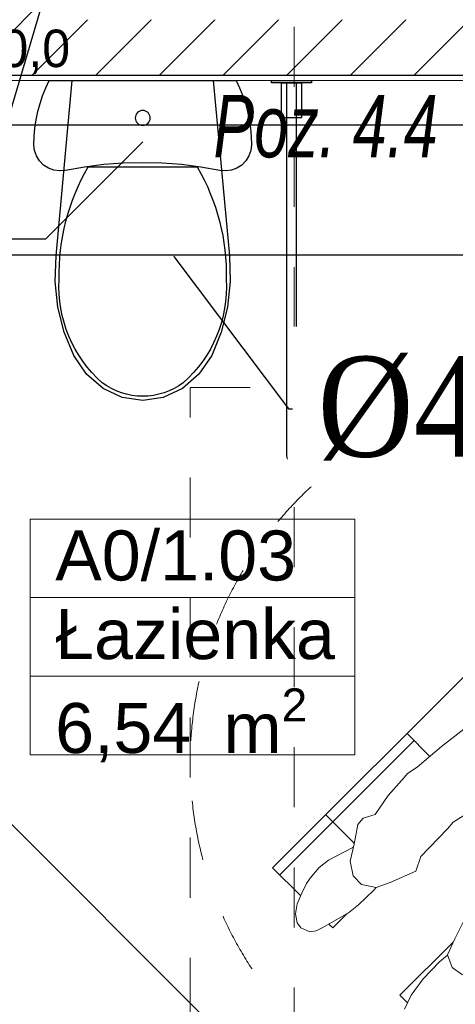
# Model space of a CAD drawing. Header units: millimetres. Extents: x -52968 to 399385, y -141133 to 110561.
# Tile 34 of 146: x 72699 to 73570, y -111524 to -109556. Entities that reach past the tile are written whole.
import ezdxf
from ezdxf import colors
from ezdxf.entities.mleader import LeaderData, LeaderLine
from ezdxf.math import Vec2, Vec3

# ---------------------------------------------------------------- set-up
doc = ezdxf.new("R2010")
doc.units = ezdxf.units.MM
doc.linetypes.add('SIM-Wegliniec-21.07.2025-Parter$0$Przerywana', pattern=[240, 120, -120])
doc.linetypes.add('SIM-Wegliniec-21.07.2025-Parter$0$Przerywana długa', pattern=[390, 250, -140])
doc.layers.add('_xref', color=250, linetype='Continuous')
for name, color, linetype, lineweight in [('RR_IWK_KS', 19, 'Kanalizacja', 30), ('RR_IWK_opisy', 7, 'Continuous', 0), ('RR_ks_podposadzkowa', 32, 'Kanalizacja', 30), ('SIM-Wegliniec-21.07.2025-Parter$0$A-Przekroje-PB_Nr_pióra__5', 250, 'Continuous', 0), ('SIM-Wegliniec-21.07.2025-Parter$0$Nowe_A-Armatura_Nr_pióra__22', 250, 'Continuous', 0), ('SIM-Wegliniec-21.07.2025-Parter$0$Nowe_A-Belki-Wieniec_Nr_pióra__90', 250, 'Continuous', 0), ('SIM-Wegliniec-21.07.2025-Parter$0$Nowe_A-Konstrukcja Opis_Nr_pióra__58', 250, 'Continuous', 0), ('SIM-Wegliniec-21.07.2025-Parter$0$Nowe_A-Niepełnosprawni_Nr_pióra__4', 250, 'Continuous', 0), ('SIM-Wegliniec-21.07.2025-Parter$0$Nowe_A-Niepełnosprawni_Nr_pióra__78', 250, 'Continuous', 0), ('SIM-Wegliniec-21.07.2025-Parter$0$Nowe_A-Posadzki_Nr_pióra__89', 250, 'Continuous', 0), ('SIM-Wegliniec-21.07.2025-Parter$0$Nowe_A-Przebicia_Nr_pióra__1', 250, 'Continuous', 0), ('SIM-Wegliniec-21.07.2025-Parter$0$Nowe_A-Strefy-Parter_Nr_pióra__94', 250, 'Continuous', 0), ('SIM-Wegliniec-21.07.2025-Parter$0$Nowe_A-Wentylacja-Mechaniczna-0-5_Nr_pióra__78', 250, 'Continuous', 0), ('SIM-Wegliniec-21.07.2025-Parter$0$Nowe_A-Ściany-Wewnętrzne', 250, 'Continuous', 0), ('SIM-Wegliniec-21.07.2025-Parter$0$Nowe_A-Ściany-Wewnętrzne_Nr_pióra__27', 250, 'Continuous', 0), ('SIM-Wegliniec-21.07.2025-Parter$0$Nowe_A-Ściany-Wewnętrzne_Nr_pióra__47', 250, 'Continuous', 0), ('SIM-Wegliniec-21.07.2025-Parter$0$Nowe_Metryczki pomieszczeń Archicada_Nr_pióra__6', 250, 'Continuous', 0)]:
    doc.layers.add(name, color=color, linetype=linetype, lineweight=lineweight)
doc.styles.add('Garamond', font='GARA.TTF')
doc.styles.add('SIM-Wegliniec-21.07.2025-Parter$0$MtXpl_Arial', font='txt', dxfattribs={"height": 0.2})
doc.styles.add('SIM-Wegliniec-21.07.2025-Parter$0$STYL_AUTOMATYCZNY_2', font='arial.ttf')
doc.styles.add('SIM-Wegliniec-21.07.2025-Parter$0$STYL_AUTOMATYCZNY_6', font='arial.ttf', dxfattribs={"width": 0.7})
doc.styles.get("Standard").update_dxf_attribs({"font": 'arial.ttf'})
doc.linetypes.add('Kanalizacja', pattern='A,25,0,["◄",Standard,S=5,R=0,X=-5,Y=-2.5],0', length=25)

# ---------------------------------------------------------------- blocks, each defined once
blk = doc.blocks.new('SIM-Wegliniec-21.07.2025-Parter')
at = {"layer": 'SIM-Wegliniec-21.07.2025-Parter$0$Nowe_A-Ściany-Wewnętrzne', "linetype": 'Continuous', "lineweight": 0}
h = blk.add_hatch(dxfattribs=at)
h.set_pattern_fill('Bloczki_ceramiczne', color=256, style=0, pattern_type=2)
h.set_pattern_definition([(45, (0, 0), (-63.63961, 63.63961), [])])
h.paths.add_polyline_path([(72130.1, -109667.6), (74550.1, -109667.6), (74550.1, -109417.6), (72130.1, -109417.6)])
at = {"layer": 'SIM-Wegliniec-21.07.2025-Parter$0$Nowe_A-Ściany-Wewnętrzne', "linetype": 'Continuous', "lineweight": 0, "true_color": 0x000000}
h = blk.add_hatch(dxfattribs=at)
h.set_pattern_fill('Tynk', color=18, style=0, pattern_type=2)
h.set_pattern_definition([(0, (0, 0), (0, 86.60254), [0, -50]), (0, (25, 43.3), (0, 86.60254), [0, -50])])
h.paths.add_polyline_path([(72140.1, -109677.6), (74550.1, -109677.6), (74550.1, -109667.6), (72140.1, -109667.6)])
at = {"layer": 'SIM-Wegliniec-21.07.2025-Parter$0$A-Przekroje-PB_Nr_pióra__5', "linetype": 'SIM-Wegliniec-21.07.2025-Parter$0$Przerywana', "lineweight": 13}
blk.add_line((73248, -94450.6), (73248, -119323.8), dxfattribs=at)
at = {"layer": 'SIM-Wegliniec-21.07.2025-Parter$0$Nowe_A-Armatura_Nr_pióra__22', "linetype": 'Continuous', "lineweight": 25}
for p, q in [((72751.2, -109692.7), (72758.3, -109677.6)), ((72758.3, -109677.6), (73131.8, -109677.6)), ((72771.7, -110028), (72804.1, -109677.6)), ((72804.1, -109677.6), (73086, -109677.6)), ((73086, -109677.6), (73118.4, -110028)), ((73131.8, -109677.6), (73138.9, -109692.7)), ((73202.6, -109682.6), (73202.6, -109677.6)), ((73202.6, -109677.6), (73282.6, -109677.6)), ((73282.6, -109682.6), (73202.6, -109682.6)), ((73222.6, -109752.6), (73222.6, -109682.6)), ((73222.6, -109682.6), (73262.6, -109682.6)), ((73252.6, -109682.6), (73232.6, -109682.6)), ((73232.6, -109682.6), (73232.6, -110427.6)), ((73252.6, -110427.6), (73252.6, -109682.6)), ((73262.6, -109682.6), (73262.6, -109752.6)), ((73282.6, -109677.6), (73282.6, -109682.6)), ((72745, -109708.1), (72751.2, -109692.7)), ((73138.9, -109692.7), (73145.1, -109708.1)), ((72735.4, -109740), (72739.7, -109723.9)), ((72739.7, -109723.9), (72745, -109708.1)), ((73145.1, -109708.1), (73150.4, -109723.9)), ((73150.4, -109723.9), (73154.8, -109740)), ((72732, -109756.3), (72735.4, -109740)), ((73154.8, -109740), (73158.2, -109756.3)), ((72729.5, -109772.8), (72732, -109756.3)), ((73158.2, -109756.3), (73160.6, -109772.8)), ((73262.6, -109752.6), (73222.6, -109752.6)), ((72728.1, -109789.4), (72729.5, -109772.8)), ((73160.6, -109772.8), (73162.1, -109789.4)), ((72727.6, -109806.1), (72728.1, -109789.4)), ((73162.1, -109789.4), (73162.6, -109806.1)), ((72728.9, -109817.6), (72727.6, -109806.1)), ((72732.6, -109828.6), (72728.9, -109817.6)), ((73161.3, -109817.6), (73157.5, -109828.6)), ((73162.6, -109806.1), (73161.3, -109817.6)), ((72738.7, -109838.5), (72732.6, -109828.6)), ((72746.9, -109846.7), (72738.7, -109838.5)), ((72906.2, -109843), (72867.4, -109845.9)), ((72945.1, -109842), (72906.2, -109843)), ((72983.9, -109843), (72945.1, -109842)), ((73022.7, -109845.9), (72983.9, -109843)), ((73151.4, -109838.5), (73143.3, -109846.7)), ((73157.5, -109828.6), (73151.4, -109838.5)), ((72756.6, -109853), (72746.9, -109846.7)), ((72767.5, -109857.1), (72756.6, -109853)), ((72779, -109858.6), (72767.5, -109857.1)), ((72790.6, -109857.5), (72779, -109858.6)), ((72828.9, -109850.8), (72790.6, -109857.5)), ((72867.4, -109845.9), (72828.9, -109850.8)), ((72836.1, -109850.6), (72945.1, -109850.6)), ((72945.1, -109850.6), (73054, -109850.6)), ((73061.3, -109850.8), (73022.7, -109845.9)), ((73099.6, -109857.5), (73061.3, -109850.8)), ((73111.1, -109858.6), (73099.6, -109857.5)), ((73122.6, -109857.1), (73111.1, -109858.6)), ((73133.5, -109853), (73122.6, -109857.1)), ((73143.3, -109846.7), (73133.5, -109853)), ((72770.2, -110079.7), (72771.7, -110028)), ((73118.4, -110028), (73120, -110079.7)), ((72775.6, -110131), (72770.2, -110079.7)), ((73120, -110079.7), (73114.5, -110131)), ((72788.1, -110180.8), (72775.6, -110131)), ((73114.5, -110131), (73102.1, -110180.8)), ((72807.1, -110227.7), (72788.1, -110180.8)), ((73102.1, -110180.8), (73083.1, -110227.7)), ((72832.7, -110264.9), (72807.1, -110227.7)), ((73083.1, -110227.7), (73057.5, -110264.9)), ((72865.7, -110293.4), (72832.7, -110264.9)), ((73057.5, -110264.9), (73024.4, -110293.4)), ((72904, -110311.4), (72865.7, -110293.4)), ((73024.4, -110293.4), (72986.1, -110311.4)), ((72945.1, -110317.6), (72904, -110311.4)), ((72986.1, -110311.4), (72945.1, -110317.6))]:
    blk.add_line(p, q, dxfattribs=at)
blk.add_arc((73242.6, -110427.6), 10, 180, 0, dxfattribs=at)
at = {"layer": 'SIM-Wegliniec-21.07.2025-Parter$0$Nowe_A-Armatura_Nr_pióra__22', "linetype": 'Continuous', "lineweight": 25, "extrusion": (0, 0, -1)}
blk.add_ellipse((72945.1, -109752.6), major_axis=(-15, 0), ratio=0.999724, dxfattribs=at)
for centre, major_axis, start_param, end_param in [((73203.2, -110065.5), (0, 425.5), 4.688771, 5.241791), ((72687, -110065.5), (0, 425.5), 1.041392, 1.594412), ((73034.5, -110089.9), (0, 257.1), 3.867528, 4.768116), ((72855.6, -110089.9), (0, 257.1), 1.515065, 2.415654), ((72945.9, -110170.4), (0, 138.6), 3.147454, 3.774097), ((72944.3, -110170.4), (0, 138.6), 2.509088, 3.135732)]:
    blk.add_ellipse(centre, major_axis=major_axis, ratio=0.999377, start_param=start_param, end_param=end_param, dxfattribs=at)
at = {"layer": 'SIM-Wegliniec-21.07.2025-Parter$0$Nowe_A-Belki-Wieniec_Nr_pióra__90', "linetype": 'SIM-Wegliniec-21.07.2025-Parter$0$Przerywana długa', "lineweight": 13}
blk.add_line((72130.1, -109667.6), (77880.1, -109667.6), dxfattribs=at)
at = {"layer": 'SIM-Wegliniec-21.07.2025-Parter$0$Nowe_A-Niepełnosprawni_Nr_pióra__4', "linetype": 'Continuous', "lineweight": 13}
for p, q in [((73204.9, -111251.5), (73712, -110744.5)), ((73542.4, -111009.2), (73646.3, -110927.9)), ((73473.6, -110982.8), (73519.5, -111028.7)), ((73219.1, -111265.7), (73487.8, -110997)), ((73542.4, -111009.2), (73494.1, -111050.4)), ((73468.5, -111070), (73474.7, -111063.1)), ((73494.1, -111050.4), (73474.7, -111063.1)), ((73435.8, -111107.1), (73468.5, -111070)), ((73565.9, -111160.1), (73679.7, -111089.3)), ((73410.2, -111145.1), (73435.8, -111107.1)), ((73311, -111145.5), (73367.6, -111202.1)), ((73385.6, -111152.2), (73375.3, -111165.2)), ((73385.6, -111152.2), (73410.2, -111145.1)), ((73565.9, -111160.1), (73554.5, -111173.7)), ((73375.3, -111165.2), (73367.7, -111204.4)), ((73501.3, -111229.2), (73554.5, -111173.7)), ((73365.5, -111210.6), (73316.7, -111236.4)), ((73367.7, -111204.4), (73360.1, -111238.3)), ((73365.5, -111210.6), (73366.5, -111209.9)), ((73365.6, -111210.6), (73365.5, -111210.7)), ((73298, -111250.6), (73316.7, -111236.4)), ((73360.1, -111238.3), (73366, -111267.7)), ((73491.4, -111258), (73501.3, -111229.2)), ((73204.9, -111251.5), (73260.5, -111307.1)), ((73279.7, -111272.3), (73298, -111250.6)), ((73491.4, -111258), (73439.9, -111281.2)), ((73279.7, -111272.3), (73272.4, -111283.1)), ((73382.7, -111284.9), (73366, -111267.7)), ((73263.2, -111302), (73272.4, -111283.1)), ((73407, -111295.9), (73376.6, -111325.4)), ((73411.6, -111290.6), (73382.7, -111284.9)), ((73411.8, -111290.6), (73407, -111295.9)), ((73411.6, -111290.6), (73439.9, -111281.2)), ((73253.6, -111323.7), (73263.2, -111302)), ((73250.5, -111343.4), (73253.6, -111323.7)), ((73356.3, -111341.6), (73376.6, -111325.4)), ((73250.5, -111343.4), (73253.8, -111361.6)), ((73356.3, -111341.6), (73303.7, -111371.6)), ((73325.1, -111371.8), (73354, -111342.9)), ((73593.5, -111345.3), (73569.1, -111393.7)), ((73253.8, -111361.6), (73261.5, -111371.4)), ((73279, -111379.2), (73261.5, -111371.4)), ((73291.7, -111377.2), (73279, -111379.2)), ((73303.7, -111371.6), (73291.7, -111377.2)), ((73325.1, -111371.8), (73317.3, -111363.9)), ((73569.1, -111393.7), (73554.2, -111425.8)), ((73459.5, -111506.1), (73565.6, -111400)), ((73565.6, -111400), (73566, -111400.4)), ((73554.4, -111426.4), (73538.3, -111439.6)), ((73554.2, -111425.8), (73563.8, -111450.7)), ((73538.3, -111439.6), (73506, -111473.2)), ((73563.8, -111450.7), (73584.3, -111465.2)), ((73481.8, -111505.8), (73506, -111473.2)), ((73474.5, -111521.1), (73459.5, -111506.1)), ((73468.5, -111533.9), (73481.8, -111505.8))]:
    blk.add_line(p, q, dxfattribs=at)
at = {"layer": 'SIM-Wegliniec-21.07.2025-Parter$0$Nowe_A-Niepełnosprawni_Nr_pióra__78', "linetype": 'SIM-Wegliniec-21.07.2025-Parter$0$Przerywana', "lineweight": 13}
blk.add_lwpolyline([(74540.1, -111791.2), (73040.1, -111791.2), (73040.1, -110291.2), (74540.1, -110291.2)], close=True, dxfattribs=at)
at = {"layer": 'SIM-Wegliniec-21.07.2025-Parter$0$Nowe_A-Posadzki_Nr_pióra__89', "linetype": 'Continuous', "lineweight": 13, "flags": 128}
for points in [[(72130.1, -116907.6), (84130.1, -116907.6), (84130.1, -109417.6), (72130.1, -109417.6), (72130.1, -109667.6), (74550.1, -109667.6), (74550.1, -112537.6), (72130.1, -112537.6), (72130.1, -109667.6)], [(72130.1, -112537.6), (74550.1, -112537.6), (74550.1, -109667.6), (72130.1, -109667.6)]]:
    blk.add_lwpolyline(points, close=True, dxfattribs=at)
at = {"layer": 'SIM-Wegliniec-21.07.2025-Parter$0$Nowe_A-Strefy-Parter_Nr_pióra__94', "linetype": 'Continuous', "lineweight": 13, "flags": 128}
blk.add_lwpolyline([(74540.1, -109677.6), (72513.6, -109677.6), (72513.6, -110477.6), (72140.1, -110477.6), (72140.1, -112527.6), (74540.1, -112527.6)], close=True, dxfattribs=at)
at = {"layer": 'SIM-Wegliniec-21.07.2025-Parter$0$Nowe_A-Wentylacja-Mechaniczna-0-5_Nr_pióra__78', "linetype": 'SIM-Wegliniec-21.07.2025-Parter$0$Przerywana', "lineweight": 13}
blk.add_circle((73790.1, -111041.2), 750, dxfattribs=at)
at = {"layer": 'SIM-Wegliniec-21.07.2025-Parter$0$Nowe_A-Ściany-Wewnętrzne_Nr_pióra__27', "linetype": 'Continuous', "lineweight": 25}
blk.add_line((74550.1, -109667.6), (72140.1, -109667.6), dxfattribs=at)
at = {"layer": 'SIM-Wegliniec-21.07.2025-Parter$0$Nowe_A-Ściany-Wewnętrzne_Nr_pióra__47', "linetype": 'Continuous', "lineweight": 15, "flags": 128}
blk.add_lwpolyline([(72140.1, -109677.6), (74550.1, -109677.6)], dxfattribs=at)
at = {"layer": 'SIM-Wegliniec-21.07.2025-Parter$0$Nowe_Metryczki pomieszczeń Archicada_Nr_pióra__6', "linetype": 'Continuous', "lineweight": 13}
for p, q in [((72720.1, -110554.4), (73369, -110554.4)), ((72720.1, -110711.5), (72720.1, -110554.4)), ((73369, -110554.4), (73369, -110711.5)), ((73369, -110711.5), (72720.1, -110711.5)), ((72720.1, -110711.5), (73369, -110711.5)), ((72720.1, -110868.7), (72720.1, -110711.5)), ((73369, -110711.5), (73369, -110868.7)), ((73369, -110868.7), (72720.1, -110868.7)), ((72720.1, -110868.7), (73369, -110868.7)), ((72720.1, -111025.8), (72720.1, -110868.7)), ((73369, -110868.7), (73369, -111025.8)), ((73369, -111025.8), (72720.1, -111025.8))]:
    blk.add_line(p, q, dxfattribs=at)
at = {"layer": 'SIM-Wegliniec-21.07.2025-Parter$0$Nowe_A-Konstrukcja Opis_Nr_pióra__58', "linetype": 'Continuous', "lineweight": 13, "insert": (73086.6, -109833.2), "char_height": 125, "attachment_point": 7, "style": 'SIM-Wegliniec-21.07.2025-Parter$0$STYL_AUTOMATYCZNY_6'}
blk.add_mtext('\\A1;{\\pql;\\fArial|b0|i1|c238|p0;\\W0.700000;Poz. 4.4}', dxfattribs=at)
at = {"layer": 'SIM-Wegliniec-21.07.2025-Parter$0$Nowe_A-Przebicia_Nr_pióra__1', "lineweight": 13, "style": 'SIM-Wegliniec-21.07.2025-Parter$0$MtXpl_Arial'}
blk.add_text(' /50,0', height=75, dxfattribs=at).set_placement((72549, -109651))
at = {"layer": 'SIM-Wegliniec-21.07.2025-Parter$0$Nowe_Metryczki pomieszczeń Archicada_Nr_pióra__6', "lineweight": 13, "char_height": 100, "attachment_point": 1, "style": 'SIM-Wegliniec-21.07.2025-Parter$0$STYL_AUTOMATYCZNY_2'}
for s, insert in [('\\A1;{\\pql;\\pt0,2300;\\fArial|b0|i0|c238|p0;\\W1.000000;A0/1.03\\fArial|b0|i0|c238|p0;\\W1.000000;\\A1{\\H.66x;\\S^  ;}\\fArial|b0|i0|c238|p0;\\W1.000000;\\fArial|b0|i0|c238|p0;\\W1.000000;\\A1{\\H.66x;\\S^  ;}}', (72770.1, -110577.2)), ('\\A1;{\\pql;\\pt0,2300;\\fArial|b0|i0|c238|p0;\\W1.000000;Łazienka\\fArial|b0|i0|c238|p0;\\W1.000000;\\A1{\\H.66x;\\S^  ;}\\fArial|b0|i0|c238|p0;\\W1.000000;\\fArial|b0|i0|c238|p0;\\W1.000000;\\A1{\\H.66x;\\S^  ;}}', (72770.1, -110734.4)), ('\\A1;{\\pql;\\pt0,2300;\\fArial|b0|i0|c238|p0;\\W1.000000;6,54\\fArial|b0|i0|c238|p0;\\W1.000000;\\A1{\\H.66x;\\S^  ;}\\fArial|b0|i0|c238|p0;\\W1.000000; m\\fArial|b0|i0|c238|p0;\\W1.000000;\\A1{\\H.66x;\\S2^  ;}}', (72770.1, -110892.9))]:
    blk.add_mtext(s, dxfattribs=dict(at, insert=insert))

msp = doc.modelspace()

# ---------------------------------------------------------------- block references
at = {"layer": '_xref'}
msp.add_blockref('SIM-Wegliniec-21.07.2025-Parter', (0, 0), dxfattribs=at)

# ---------------------------------------------------------------- next in the draw order: linework, layer by layer
at = {"layer": 'RR_ks_podposadzkowa', "ltscale": 50}
msp.add_line((71326.2, -109766.6), (77715.1, -109766.6), dxfattribs=at)

# ---------------------------------------------------------------- next in the draw order: leaders
at = {"layer": 'RR_IWK_opisy'}
ml = msp.add_multileader_mtext('Standard', dxfattribs=at)
ml.set_content('\\fGaramond|b0|i0;%%c40', color=256, style='Garamond')
ml.set_leader_properties()
ml.build(insert=Vec2(0, 0))
ml.multileader.update_dxf_attribs({"has_text_frame": 1, "text_left_attachment_type": 2, "text_right_attachment_type": 2})
ctx = ml.context
ctx.base_point, ctx.char_height, ctx.landing_gap_size, ctx.plane_origin = Vec3(73194.8, -110334), 200, 50, Vec3(-75078.7, 84417.6)
ctx.left_attachment, ctx.right_attachment = 2, 2
notes = []
notes.append((ctx, [(0, (1, 1, 0), (73236.8, -110334), (1, 0), 8, [(0, [(73005.2, -110026.3)], 0, [])])]))
ctx.mtext.insert = Vec3(73294.8, -110229.5)
ctx.mtext.has_bg_fill, ctx.mtext.bg_color, ctx.mtext.bg_scale_factor, ctx.mtext.bg_transparency, ctx.mtext.use_window_bg_color = 1, -1027028792, 1.3, 0, 1
ml = msp.add_multileader_mtext('Standard', dxfattribs=at)
ml.set_content('\\fGaramond|b0|i0;%%c50', color=256, style='Garamond')
ml.set_leader_properties()
ml.build(insert=Vec2(0, 0))
ml.multileader.update_dxf_attribs({"has_text_frame": 1, "text_left_attachment_type": 2, "text_right_attachment_type": 2})
ctx = ml.context
ctx.base_point, ctx.char_height, ctx.landing_gap_size, ctx.plane_origin = Vec3(73628.7, -111559), 200, 50, Vec3(-74790.1, 83019.1)
ctx.left_attachment, ctx.right_attachment = 2, 2
notes.append((ctx, [(0, (1, 1, 0), (73620.7, -111559), (1, 0), 8, [(0, [(73433.7, -111915.5)], 0, [])])]))
ctx.mtext.insert = Vec3(73678.7, -111454.5)
ctx.mtext.has_bg_fill, ctx.mtext.bg_color, ctx.mtext.bg_scale_factor, ctx.mtext.bg_transparency, ctx.mtext.use_window_bg_color = 1, -1027028792, 1.3, 0, 1
for ctx, leaders in notes:
    for number, flags, end, landing, length, lines in leaders:
        leader = LeaderData()
        leader.index, (leader.has_last_leader_line, leader.has_dogleg_vector, leader.attachment_direction) = number, flags
        leader.last_leader_point, leader.dogleg_vector, leader.dogleg_length = Vec3(end), Vec3(landing), length
        for number, points, colour, breaks in lines:
            line = LeaderLine()
            line.index, line.vertices, line.color, line.breaks = number, Vec3.list(points), colors.encode_raw_color(colour), breaks
            leader.lines.append(line)
        ctx.leaders.append(leader)

# ---------------------------------------------------------------- next in the draw order: linework, layer by layer
at = {"layer": 'RR_IWK_KS', "ltscale": 30}
for p, q in [((72289.4, -110026.3), (73871.5, -110026.3)), ((72181.2, -110663), (74045.8, -112527.6))]:
    msp.add_line(p, q, dxfattribs=at)

# ---------------------------------------------------------------- next in the draw order: leaders
at = {"layer": 'RR_IWK_opisy'}
ml = msp.add_multileader_mtext('Standard', dxfattribs=at)
ml.set_content('\\fGaramond|b0|i0;%%c110', color=256, style='Garamond')
ml.set_leader_properties()
ml.build(insert=Vec2(0, 0))
ml.multileader.update_dxf_attribs({"has_text_frame": 1, "text_left_attachment_type": 2, "text_right_attachment_type": 2})
ctx = ml.context
ctx.base_point, ctx.char_height, ctx.landing_gap_size, ctx.plane_origin = Vec3(72739, -109400.7), 200, 50, Vec3(-77396.4, 84697.7)
ctx.left_attachment, ctx.right_attachment = 2, 2
notes = []
notes.append((ctx, [(0, (1, 1, 0), (72781, -109400.7), (1, 0), 8, [(0, [(72605.1, -109994.1)], 0, [])])]))
ctx.mtext.insert = Vec3(72839, -109296.1)
ctx.mtext.has_bg_fill, ctx.mtext.bg_color, ctx.mtext.bg_scale_factor, ctx.mtext.bg_transparency, ctx.mtext.use_window_bg_color = 1, -1027028792, 1.3, 0, 1
for ctx, leaders in notes:
    for number, flags, end, landing, length, lines in leaders:
        leader = LeaderData()
        leader.index, (leader.has_last_leader_line, leader.has_dogleg_vector, leader.attachment_direction) = number, flags
        leader.last_leader_point, leader.dogleg_vector, leader.dogleg_length = Vec3(end), Vec3(landing), length
        for number, points, colour, breaks in lines:
            line = LeaderLine()
            line.index, line.vertices, line.color, line.breaks = number, Vec3.list(points), colors.encode_raw_color(colour), breaks
            leader.lines.append(line)
        ctx.leaders.append(leader)

# ---------------------------------------------------------------- next in the draw order: linework, layer by layer
at = {"layer": 'RR_IWK_KS', "ltscale": 30}
for p, q in [((72751.4, -109994.1), (72945.1, -109800.4)), ((72276.7, -109994.1), (72751.4, -109994.1))]:
    msp.add_line(p, q, dxfattribs=at)

doc.saveas('drawing.dxf')
